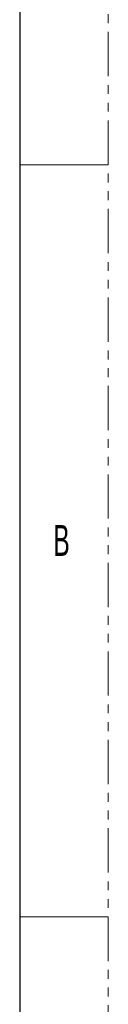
# Model space of a CAD drawing. Header units: millimetres. Extents: x 0 to 1118, y 0 to 864.
# Tile 16 of 26: x 1105 to 1118, y 95 to 237. Entities that reach past the tile are written whole.
import ezdxf

# ---------------------------------------------------------------- set-up
doc = ezdxf.new("R2010")
doc.units = ezdxf.units.MM
doc.linetypes.add('PHANTOM', pattern=[12.7, 6.35, -1.27, 1.27, -1.27, 1.27, -1.27])
doc.styles.add('SLDTEXTSTYLE0', font='TXT', dxfattribs={"width": 0.6})

msp = doc.modelspace()

# ---------------------------------------------------------------- linework, layer by layer
at = {"color": 7, "linetype": 'PHANTOM', "lineweight": 0}
msp.add_line((1117.6, 0), (1117.6, 863.6), dxfattribs=at)
at = {"color": 7, "linetype": 'Continuous', "lineweight": 30}
msp.add_line((1104.9, 838.2), (1104.9, 25.4), dxfattribs=at)
at = {"color": 7, "linetype": 'Continuous', "lineweight": 0}
for p, q in [((1104.9, 215.9), (1117.6, 215.9)), ((1104.9, 107.95), (1117.6, 107.95))]:
    msp.add_line(p, q, dxfattribs=at)

# ---------------------------------------------------------------- texts
at = {"color": 7, "linetype": 'Continuous', "lineweight": 0, "insert": (1109.6943, 164.1977), "char_height": 4.445, "attachment_point": 1, "style": 'SLDTEXTSTYLE0'}
msp.add_mtext('B', dxfattribs=at)

doc.saveas('drawing.dxf')
